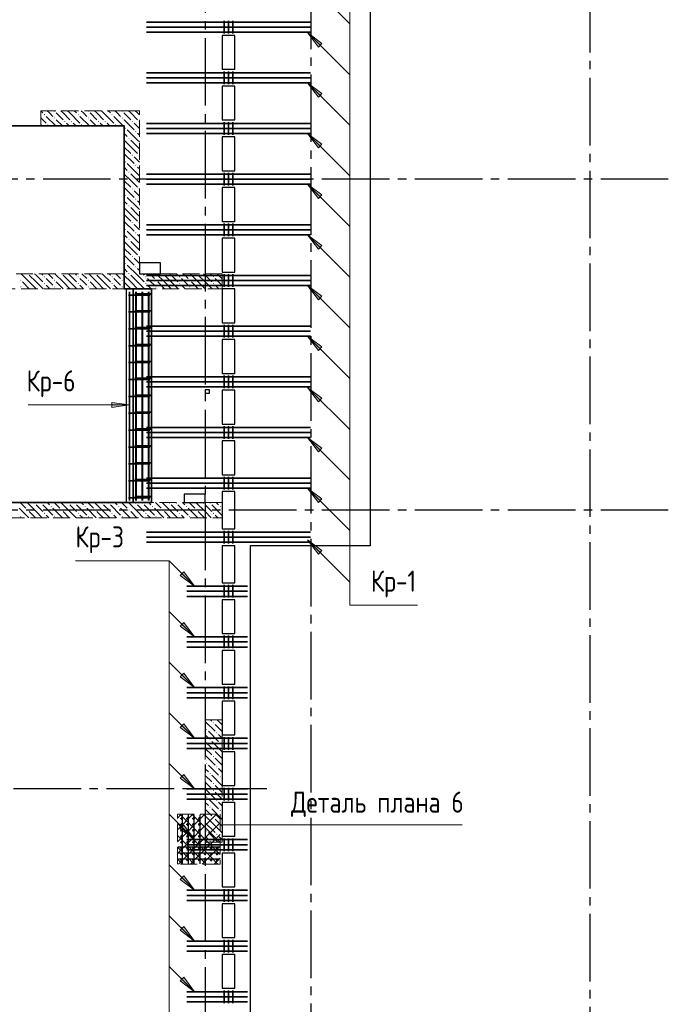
# Model space of a CAD drawing. Header units: millimetres. Extents: x 0 to 43617, y 0 to 59400.
# Tile 29 of 31: x 19628 to 27304, y 36481 to 48138. Entities that reach past the tile are written whole.
import ezdxf

# ---------------------------------------------------------------- set-up
doc = ezdxf.new("R2010")
doc.units = ezdxf.units.MM
doc.linetypes.add('______2', pattern=[270, 200, -70])
doc.linetypes.add('______5', pattern=[1100, 800, -100, 100, -100])
for name, color, linetype, lineweight in [('S1 Стержни арматуры фон', 7, 'Continuous', 25), ('Standard', 7, 'Continuous', 25), ('Вспомогательная арматура', 7, 'Continuous', 25), ('ЖБ Балка Вышележаща', 7, 'Continuous', 25), ('ЖБ Пилон', 180, 'Continuous', 25), ('Оси', 40, '______5', 18), ('Позиционная метка номер позиции', 7, 'Continuous', 13), ('Поперечная арматура', 7, 'Continuous', 25), ('Поперечное армирование AW фон', 7, 'Continuous', 25), ('Примечания', 7, 'Continuous', 25), ('Размерная выноска', 7, 'Continuous', 13)]:
    doc.layers.add(name, color=color, linetype=linetype, lineweight=lineweight)
for name, color, linetype, lineweight, true_color in [('ЖБ Балка Нижележащая', 7, '______2', 25, 0x8c8cff), ('ЖБ Перекрытие верхний уровень', 7, 'Continuous', 25, 0xe0e0ff), ('ЖБ Стена верхний уровень', 7, 'Continuous', 25, 0x006e00)]:
    doc.layers.add(name, color=color, linetype=linetype, lineweight=lineweight, true_color=true_color)
doc.styles.add('GOST 2.304-81', font='txt')

msp = doc.modelspace()

# ---------------------------------------------------------------- hatches: boundary and pattern name
at = {"layer": 'ЖБ Пилон', "linetype": 'Continuous', "lineweight": 18, "transparency": 33554687}
for points in [[(21914, 39813), (21921, 39820), (21927, 39813), (21921, 39807)], [(21834, 39733), (21841, 39740), (21847, 39733), (21841, 39727)], [(21954, 39693), (21961, 39700), (21967, 39693), (21961, 39687)], [(21874, 39613), (21881, 39620), (21887, 39613), (21881, 39607)], [(21994, 39573), (22001, 39580), (22007, 39573), (22001, 39567)], [(21914, 39493), (21921, 39500), (21927, 39493), (21921, 39487)], [(21914, 39413), (21921, 39420), (21927, 39413), (21921, 39407)], [(21834, 39333), (21841, 39340), (21847, 39333), (21841, 39327)], [(21954, 39293), (21961, 39300), (21967, 39293), (21961, 39287)], [(21874, 39213), (21881, 39220), (21887, 39213), (21881, 39207)], [(21994, 39173), (22001, 39180), (22007, 39173), (22001, 39167)], [(21914, 39093), (21921, 39100), (21927, 39093), (21921, 39087)], [(21834, 38933), (21841, 38940), (21847, 38933), (21841, 38927)], [(21914, 39013), (21921, 39020), (21927, 39013), (21921, 39007)], [(21874, 38813), (21881, 38820), (21887, 38813), (21881, 38807)], [(21954, 38893), (21961, 38900), (21967, 38893), (21961, 38887)], [(21994, 38773), (22001, 38780), (22007, 38773), (22001, 38767)], [(21914, 38693), (21921, 38700), (21927, 38693), (21921, 38687)], [(21914, 38613), (21921, 38620), (21927, 38613), (21921, 38607)], [(21834, 38533), (21841, 38540), (21847, 38533), (21841, 38527)], [(21954, 38493), (21961, 38500), (21967, 38493), (21961, 38487)], [(21874, 38413), (21881, 38420), (21887, 38413), (21881, 38407)]]:
    msp.add_hatch(color=7, dxfattribs=at).paths.add_polyline_path(points, flags=16)
at = {"layer": 'ЖБ Стена верхний уровень', "linetype": 'Continuous', "lineweight": 18, "transparency": 33554687}
for points in [[(19914, 47013), (19921, 47020), (19927, 47013), (19921, 47007)], [(20034, 47053), (20041, 47060), (20047, 47053), (20041, 47047)], [(20034, 46973), (20041, 46980), (20047, 46973), (20041, 46967)], [(20314, 47013), (20321, 47020), (20327, 47013), (20321, 47007)], [(20434, 47053), (20441, 47060), (20447, 47053), (20441, 47047)], [(20434, 46973), (20441, 46980), (20447, 46973), (20441, 46967)], [(20714, 47013), (20721, 47020), (20727, 47013), (20721, 47007)], [(20834, 47053), (20841, 47060), (20847, 47053), (20841, 47047)], [(20834, 46973), (20841, 46980), (20847, 46973), (20841, 46967)], [(19954, 46893), (19961, 46900), (19967, 46893), (19961, 46887)], [(20154, 46933), (20161, 46940), (20167, 46933), (20161, 46927)], [(20234, 46933), (20241, 46940), (20247, 46933), (20241, 46927)], [(20354, 46893), (20361, 46900), (20367, 46893), (20361, 46887)], [(20554, 46933), (20561, 46940), (20567, 46933), (20561, 46927)], [(20634, 46933), (20641, 46940), (20647, 46933), (20641, 46927)], [(20754, 46893), (20761, 46900), (20767, 46893), (20761, 46887)], [(20954, 46933), (20961, 46940), (20967, 46933), (20961, 46927)], [(21034, 46933), (21041, 46940), (21044, 46937), (21044, 46930), (21041, 46927)], [(20874, 46853), (20881, 46860), (20887, 46853), (20881, 46847)], [(20994, 46813), (21001, 46820), (21007, 46813), (21001, 46807)], [(20914, 46733), (20921, 46740), (20927, 46733), (20921, 46727)], [(20954, 46533), (20961, 46540), (20967, 46533), (20961, 46527)], [(21034, 46533), (21041, 46540), (21044, 46537), (21044, 46530), (21041, 46527)], [(20874, 46453), (20881, 46460), (20887, 46453), (20881, 46447)], [(20994, 46413), (21001, 46420), (21007, 46413), (21001, 46407)], [(20914, 46333), (20921, 46340), (20927, 46333), (20921, 46327)], [(20874, 46053), (20881, 46060), (20887, 46053), (20881, 46047)], [(20954, 46133), (20961, 46140), (20967, 46133), (20961, 46127)], [(21034, 46133), (21041, 46140), (21044, 46137), (21044, 46130), (21041, 46127)], [(20914, 45933), (20921, 45940), (20927, 45933), (20921, 45927)], [(20994, 46013), (21001, 46020), (21007, 46013), (21001, 46007)], [(20954, 45733), (20961, 45740), (20967, 45733), (20961, 45727)], [(21034, 45733), (21041, 45740), (21044, 45737), (21044, 45730), (21041, 45727)], [(20874, 45653), (20881, 45660), (20887, 45653), (20881, 45647)], [(20994, 45613), (21001, 45620), (21007, 45613), (21001, 45607)], [(20914, 45533), (20921, 45540), (20927, 45533), (20921, 45527)], [(20874, 45253), (20881, 45260), (20887, 45253), (20881, 45247)], [(20954, 45333), (20961, 45340), (20967, 45333), (20961, 45327)], [(21034, 45333), (21041, 45340), (21044, 45337), (21044, 45330), (21041, 45327)], [(19724, 45130), (19721, 45127), (19718, 45130)], [(20124, 45130), (20121, 45127), (20118, 45130)], [(20524, 45130), (20521, 45127), (20518, 45130)], [(20914, 45133), (20921, 45140), (20927, 45133), (20921, 45127)], [(20994, 45213), (21001, 45220), (21007, 45213), (21001, 45207)], [(21324, 45130), (21321, 45127), (21318, 45130)], [(21724, 45130), (21721, 45127), (21718, 45130)], [(19634, 45053), (19641, 45060), (19647, 45053), (19641, 45047)], [(19914, 45093), (19921, 45100), (19927, 45093), (19921, 45087)], [(19914, 45013), (19921, 45020), (19927, 45013), (19921, 45007)], [(20034, 45053), (20041, 45060), (20047, 45053), (20041, 45047)], [(20314, 45093), (20321, 45100), (20327, 45093), (20321, 45087)], [(20314, 45013), (20321, 45020), (20327, 45013), (20321, 45007)], [(20434, 45053), (20441, 45060), (20447, 45053), (20441, 45047)], [(20714, 45093), (20721, 45100), (20727, 45093), (20721, 45087)], [(20714, 45013), (20721, 45020), (20727, 45013), (20721, 45007)], [(20834, 45053), (20841, 45060), (20847, 45053), (20841, 45047)], [(21114, 45093), (21121, 45100), (21127, 45093), (21121, 45087)], [(21114, 45013), (21121, 45020), (21127, 45013), (21121, 45007)], [(21234, 45053), (21241, 45060), (21247, 45053), (21241, 45047)], [(21514, 45093), (21521, 45100), (21527, 45093), (21521, 45087)], [(21514, 45013), (21521, 45020), (21527, 45013), (21521, 45007)], [(21634, 45053), (21641, 45060), (21647, 45053), (21641, 45047)], [(21914, 45093), (21921, 45100), (21927, 45093), (21921, 45087)], [(21914, 45013), (21921, 45020), (21927, 45013), (21921, 45007)], [(19634, 44973), (19641, 44980), (19647, 44973), (19641, 44967)], [(20034, 44973), (20041, 44980), (20047, 44973), (20041, 44967)], [(20434, 44973), (20441, 44980), (20447, 44973), (20441, 44967)], [(20834, 44973), (20841, 44980), (20847, 44973), (20841, 44967)], [(21234, 44973), (21241, 44980), (21247, 44973), (21241, 44967)], [(21634, 44973), (21641, 44980), (21647, 44973), (21641, 44967)], [(19714, 42333), (19721, 42340), (19727, 42333), (19721, 42327)], [(19794, 42413), (19801, 42420), (19807, 42413), (19801, 42407)], [(19874, 42413), (19881, 42420), (19887, 42413), (19881, 42407)], [(19994, 42373), (20001, 42380), (20007, 42373), (20001, 42367)], [(20114, 42333), (20121, 42340), (20127, 42333), (20121, 42327)], [(20194, 42413), (20201, 42420), (20207, 42413), (20201, 42407)], [(20274, 42413), (20281, 42420), (20287, 42413), (20281, 42407)], [(20394, 42373), (20401, 42380), (20407, 42373), (20401, 42367)], [(20514, 42333), (20521, 42340), (20527, 42333), (20521, 42327)], [(20594, 42413), (20601, 42420), (20607, 42413), (20601, 42407)], [(20674, 42413), (20681, 42420), (20687, 42413), (20681, 42407)], [(20794, 42373), (20801, 42380), (20807, 42373), (20801, 42367)], [(20914, 42333), (20921, 42340), (20927, 42333), (20921, 42327)], [(20994, 42413), (21001, 42420), (21007, 42413), (21001, 42407)], [(21074, 42413), (21081, 42420), (21087, 42413), (21081, 42407)], [(21194, 42373), (21201, 42380), (21207, 42373), (21201, 42367)], [(21314, 42333), (21321, 42340), (21327, 42333), (21321, 42327)], [(21394, 42413), (21401, 42420), (21407, 42413), (21401, 42407)], [(21474, 42413), (21481, 42420), (21487, 42413), (21481, 42407)], [(21594, 42373), (21601, 42380), (21607, 42373), (21601, 42367)], [(21714, 42333), (21721, 42340), (21727, 42333), (21721, 42327)], [(21794, 42413), (21801, 42420), (21807, 42413), (21801, 42407)], [(21874, 42413), (21881, 42420), (21887, 42413), (21881, 42407)], [(21994, 42373), (22001, 42380), (22007, 42373), (22001, 42367)], [(19634, 42253), (19641, 42260), (19647, 42253), (19641, 42247)], [(19914, 42293), (19921, 42300), (19927, 42293), (19921, 42287)], [(20034, 42253), (20041, 42260), (20047, 42253), (20041, 42247)], [(20314, 42293), (20321, 42300), (20327, 42293), (20321, 42287)], [(20434, 42253), (20441, 42260), (20447, 42253), (20441, 42247)], [(20714, 42293), (20721, 42300), (20727, 42293), (20721, 42287)], [(20834, 42253), (20841, 42260), (20847, 42253), (20841, 42247)], [(21114, 42293), (21121, 42300), (21127, 42293), (21121, 42287)], [(21234, 42253), (21241, 42260), (21247, 42253), (21241, 42247)], [(21514, 42293), (21521, 42300), (21527, 42293), (21521, 42287)], [(21634, 42253), (21641, 42260), (21647, 42253), (21641, 42247)], [(21914, 42293), (21921, 42300), (21927, 42293), (21921, 42287)]]:
    msp.add_hatch(color=7, dxfattribs=at).paths.add_polyline_path(points, flags=16)
at = {"layer": 'Позиционная метка номер позиции', "linetype": 'Continuous', "lineweight": 13, "transparency": 33554687}
for points in [[(23162, 47814), (23035, 47984), (23205, 47857)], [(23162, 47220), (23035, 47390), (23205, 47263)], [(23162, 46620), (23035, 46790), (23205, 46663)], [(23162, 46020), (23035, 46190), (23205, 46063)], [(23162, 45420), (23035, 45590), (23205, 45463)], [(23162, 44820), (23035, 44990), (23205, 44863)], [(23162, 44220), (23035, 44390), (23205, 44263)], [(23162, 43614), (23035, 43784), (23205, 43657)], [(20717, 43606), (20927, 43576), (20717, 43546)], [(23162, 43020), (23035, 43190), (23205, 43063)], [(23162, 42420), (23035, 42590), (23205, 42463)], [(23162, 41810), (23035, 41980), (23205, 41853)], [(21570, 41600), (21698, 41430), (21528, 41557)], [(21570, 41000), (21698, 40830), (21528, 40957)], [(21570, 40400), (21698, 40230), (21528, 40357)], [(21570, 39800), (21698, 39630), (21528, 39757)], [(21570, 39200), (21698, 39030), (21528, 39157)], [(21570, 38600), (21698, 38430), (21528, 38557)], [(21570, 38000), (21698, 37830), (21528, 37957)], [(21570, 37400), (21698, 37230), (21528, 37357)], [(21570, 36800), (21698, 36630), (21528, 36757)]]:
    msp.add_hatch(color=7, dxfattribs=at).paths.add_polyline_path(points, flags=16)

# ---------------------------------------------------------------- linework, layer by layer
at = {"layer": 'S1 Стержни арматуры фон', "color": 7, "linetype": 'Continuous', "lineweight": 35, "transparency": 33554687}
for p, q in [((21130, 48110), (23068, 48110)), ((21130, 48110), (23068, 48110)), ((21130, 48050), (23068, 48050)), ((21130, 48050), (23068, 48050)), ((21130, 47990), (23068, 47990)), ((21130, 47990), (23068, 47990)), ((21130, 47510), (23068, 47510)), ((21130, 47510), (23068, 47510)), ((21130, 47450), (23068, 47450)), ((21130, 47450), (23068, 47450)), ((21130, 47390), (23068, 47390)), ((21130, 47390), (23068, 47390)), ((21130, 46910), (23068, 46910)), ((21130, 46910), (23068, 46910)), ((21130, 46850), (23068, 46850)), ((21130, 46850), (23068, 46850)), ((21130, 46790), (23068, 46790)), ((21130, 46790), (23068, 46790)), ((21130, 46310), (23068, 46310)), ((21130, 46310), (23068, 46310)), ((21130, 46250), (23068, 46250)), ((21130, 46250), (23068, 46250)), ((21130, 46190), (23068, 46190)), ((21130, 46190), (23068, 46190)), ((21130, 45710), (23068, 45710)), ((21130, 45710), (23068, 45710)), ((21130, 45650), (23068, 45650)), ((21130, 45650), (23068, 45650)), ((21130, 45590), (23068, 45590)), ((21130, 45590), (23068, 45590)), ((21130, 45110), (23068, 45110)), ((21130, 45110), (23068, 45110)), ((21130, 45050), (23068, 45050)), ((21130, 45050), (23068, 45050)), ((20927, 42446), (20927, 44914)), ((20927, 42446), (20927, 44914)), ((20992, 44892), (21183, 44892)), ((21002, 42446), (21002, 44914)), ((21004, 42444), (21004, 44916)), ((21004, 42444), (21004, 44916)), ((21077, 42446), (21077, 44914)), ((21079, 42444), (21079, 44916)), ((21079, 42444), (21079, 44916)), ((21130, 44990), (23068, 44990)), ((21130, 44990), (23068, 44990)), ((21152, 42446), (21152, 44914)), ((21154, 42444), (21154, 44916)), ((21154, 42444), (21154, 44916)), ((20917, 44878), (21168, 44878)), ((20917, 44678), (21168, 44678)), ((20992, 44692), (21183, 44692)), ((20917, 44478), (21168, 44478)), ((20992, 44492), (21183, 44492)), ((21130, 44510), (23068, 44510)), ((21130, 44510), (23068, 44510)), ((21130, 44450), (23068, 44450)), ((21130, 44450), (23068, 44450)), ((21130, 44390), (23068, 44390)), ((21130, 44390), (23068, 44390)), ((20917, 44278), (21168, 44278)), ((20992, 44292), (21183, 44292)), ((20917, 44078), (21168, 44078)), ((20992, 44092), (21183, 44092)), ((20917, 43878), (21168, 43878)), ((20992, 43892), (21183, 43892)), ((21130, 43910), (23068, 43910)), ((21130, 43910), (23068, 43910)), ((21130, 43850), (23068, 43850)), ((21130, 43850), (23068, 43850)), ((21130, 43790), (23068, 43790)), ((21130, 43790), (23068, 43790)), ((20917, 43678), (21168, 43678)), ((20992, 43692), (21183, 43692)), ((20992, 43492), (21183, 43492)), ((20917, 43478), (21168, 43478)), ((20917, 43278), (21168, 43278)), ((20992, 43292), (21183, 43292)), ((21130, 43310), (23068, 43310)), ((21130, 43310), (23068, 43310)), ((21130, 43250), (23068, 43250)), ((21130, 43250), (23068, 43250)), ((21130, 43190), (23068, 43190)), ((21130, 43190), (23068, 43190)), ((20917, 43078), (21168, 43078)), ((20992, 43092), (21183, 43092)), ((20917, 42878), (21168, 42878)), ((20992, 42892), (21183, 42892)), ((20917, 42678), (21168, 42678)), ((20992, 42692), (21183, 42692)), ((21130, 42710), (23068, 42710)), ((21130, 42710), (23068, 42710)), ((21130, 42650), (23068, 42650)), ((21130, 42650), (23068, 42650)), ((21130, 42590), (23068, 42590)), ((21130, 42590), (23068, 42590)), ((20917, 42478), (21168, 42478)), ((20992, 42492), (21183, 42492)), ((21130, 42070), (23068, 42070)), ((21130, 42070), (23068, 42070)), ((21130, 42010), (23068, 42010)), ((21130, 42010), (23068, 42010)), ((21130, 41950), (23068, 41950)), ((21130, 41950), (23068, 41950)), ((22324, 41430), (21604, 41430)), ((22324, 41370), (21604, 41370)), ((22324, 41310), (21604, 41310)), ((22324, 40830), (21604, 40830)), ((22324, 40770), (21604, 40770)), ((22324, 40710), (21604, 40710)), ((22324, 40230), (21604, 40230)), ((22324, 40170), (21604, 40170)), ((22324, 40110), (21604, 40110)), ((22324, 39630), (21604, 39630)), ((22324, 39570), (21604, 39570)), ((22324, 39510), (21604, 39510)), ((22324, 39030), (21604, 39030)), ((22324, 38970), (21604, 38970)), ((22324, 38910), (21604, 38910)), ((22324, 38430), (21604, 38430)), ((22324, 38370), (21604, 38370)), ((22324, 38310), (21604, 38310)), ((22324, 37830), (21604, 37830)), ((22324, 37770), (21604, 37770)), ((22324, 37710), (21604, 37710)), ((22324, 37230), (21604, 37230)), ((22324, 37170), (21604, 37170)), ((22324, 37110), (21604, 37110)), ((22324, 36630), (21604, 36630)), ((22324, 36570), (21604, 36570)), ((22324, 36510), (21604, 36510))]:
    msp.add_line(p, q, dxfattribs=at)
at = {"layer": 'S1 Стержни арматуры фон', "color": 180, "linetype": 'Continuous', "lineweight": 50, "transparency": 33554687}
for centre in [(21011, 44885), (21086, 44885), (21161, 44885), (21011, 44685), (21086, 44685), (21161, 44685), (21011, 44485), (21086, 44485), (21161, 44485), (21011, 44285), (21086, 44285), (21161, 44285), (21011, 44085), (21086, 44085), (21161, 44085), (21011, 43885), (21086, 43885), (21161, 43885), (21011, 43685), (21086, 43685), (21161, 43685), (21011, 43485), (21086, 43485), (21161, 43485), (21011, 43285), (21086, 43285), (21161, 43285), (21011, 43085), (21086, 43085), (21161, 43085), (21011, 42885), (21086, 42885), (21161, 42885), (21011, 42685), (21086, 42685), (21161, 42685), (21011, 42485), (21086, 42485), (21161, 42485)]:
    msp.add_circle(centre, 3, dxfattribs=at)
at = {"layer": 'Standard', "color": 7, "linetype": 'Continuous', "lineweight": 25, "transparency": 33554687}
for p, q in [((23774, 50590), (23774, 41910)), ((22024, 47950), (22024, 47550)), ((22174, 47950), (22024, 47950)), ((22174, 47550), (22174, 47950)), ((22024, 47550), (22174, 47550)), ((22024, 47350), (22024, 46950)), ((22174, 47350), (22024, 47350)), ((22174, 46950), (22174, 47350)), ((20864, 46880), (16424, 46880)), ((20864, 44950), (20864, 46880)), ((22024, 46950), (22174, 46950)), ((22024, 46750), (22024, 46350)), ((22174, 46750), (22024, 46750)), ((22174, 46350), (22174, 46750)), ((22024, 46350), (22174, 46350)), ((22024, 46150), (22024, 45750)), ((22174, 46150), (22024, 46150)), ((22174, 45750), (22174, 46150)), ((22024, 45750), (22174, 45750)), ((22024, 45550), (22024, 45150)), ((22174, 45550), (22024, 45550)), ((22174, 45150), (22174, 45550)), ((21044, 45260), (21044, 45130)), ((21294, 45260), (21044, 45260)), ((21294, 45130), (21294, 45260)), ((21044, 45130), (21294, 45130)), ((22024, 45150), (22174, 45150)), ((20969, 44950), (20864, 44950)), ((20889, 44950), (20889, 42420)), ((20969, 42420), (20969, 44950)), ((20969, 44950), (21189, 44950)), ((21189, 44950), (20969, 44950)), ((21189, 44950), (21189, 42420)), ((21189, 42420), (21189, 44950)), ((22024, 44950), (22024, 44550)), ((22174, 44950), (22024, 44950)), ((22174, 44550), (22174, 44950)), ((22024, 44550), (22174, 44550)), ((22024, 44350), (22024, 43950)), ((22174, 44350), (22024, 44350)), ((22174, 43950), (22174, 44350)), ((22024, 43950), (22174, 43950)), ((21824, 43755), (21824, 43715)), ((21874, 43755), (21824, 43755)), ((21824, 43715), (21874, 43715)), ((21874, 43715), (21874, 43755)), ((22024, 43750), (22024, 43350)), ((22174, 43750), (22024, 43750)), ((22174, 43350), (22174, 43750)), ((22024, 43350), (22174, 43350)), ((22024, 43150), (22024, 42750)), ((22174, 43150), (22024, 43150)), ((22174, 42750), (22174, 43150)), ((22024, 42750), (22174, 42750)), ((22024, 42550), (22024, 42110)), ((22174, 42550), (22024, 42550)), ((22174, 42110), (22174, 42550)), ((21574, 42520), (21574, 42420)), ((21824, 42520), (21574, 42520)), ((21824, 42420), (21824, 42520)), ((16924, 42420), (20969, 42420)), ((21189, 42420), (20969, 42420)), ((20969, 42420), (21189, 42420)), ((21574, 42420), (21824, 42420)), ((22024, 42110), (22174, 42110)), ((22024, 41910), (22024, 41470)), ((22174, 41910), (22024, 41910)), ((22174, 41470), (22174, 41910)), ((22354, 41910), (22354, 32653)), ((23774, 41910), (22354, 41910)), ((22024, 41470), (22174, 41470)), ((22024, 41270), (22024, 40870)), ((22174, 41270), (22024, 41270)), ((22174, 40870), (22174, 41270)), ((22024, 40870), (22174, 40870)), ((22024, 40670), (22024, 40270)), ((22174, 40670), (22024, 40670)), ((22174, 40270), (22174, 40670)), ((22024, 40270), (22174, 40270)), ((22024, 40070), (22024, 39670)), ((22174, 40070), (22024, 40070)), ((22174, 39670), (22174, 40070)), ((22024, 39670), (22174, 39670)), ((22024, 39470), (22024, 39070)), ((22174, 39470), (22024, 39470)), ((22174, 39070), (22174, 39470)), ((22024, 39070), (22174, 39070)), ((22024, 38870), (22024, 38470)), ((22174, 38870), (22024, 38870)), ((22174, 38470), (22174, 38870)), ((22024, 38470), (22174, 38470)), ((22024, 38270), (22024, 37870)), ((22174, 38270), (22024, 38270)), ((22174, 37870), (22174, 38270)), ((22024, 37870), (22174, 37870)), ((22024, 37670), (22024, 37270)), ((22174, 37670), (22024, 37670)), ((22174, 37270), (22174, 37670)), ((22024, 37270), (22174, 37270)), ((22024, 37070), (22024, 36670)), ((22174, 37070), (22024, 37070)), ((22174, 36670), (22174, 37070)), ((22024, 36670), (22174, 36670))]:
    msp.add_line(p, q, dxfattribs=at)
at = {"layer": 'Вспомогательная арматура', "color": 7, "linetype": 'Continuous', "lineweight": 25, "transparency": 33554687}
for p, q in [((21554, 38145), (21554, 38725)), ((21624, 38145), (21624, 38725)), ((21694, 38145), (21694, 38725)), ((21764, 38145), (21764, 38725)), ((21994, 38340), (21499, 38340)), ((21994, 38270), (21499, 38270)), ((21994, 38200), (21499, 38200))]:
    msp.add_line(p, q, dxfattribs=at)
at = {"layer": 'ЖБ Балка Вышележаща', "color": 7, "linetype": 'Continuous', "lineweight": 18, "transparency": 33554687}
for p, q in [((20969, 44950), (20889, 44950)), ((20889, 44950), (20889, 42420)), ((20889, 42420), (20969, 42420))]:
    msp.add_line(p, q, dxfattribs=at)
at = {"layer": 'ЖБ Балка Нижележащая', "color": 251, "linetype": '______2', "lineweight": 18, "true_color": 0x656565, "transparency": 33554687}
for p, q in [((21189, 44950), (20969, 44950)), ((21189, 42420), (21189, 44950)), ((20969, 42420), (21189, 42420))]:
    msp.add_line(p, q, dxfattribs=at)
at = {"layer": 'ЖБ Перекрытие верхний уровень', "color": 7, "linetype": 'Continuous', "lineweight": 18, "transparency": 33554687}
for p, q in [((23774, 41910), (23774, 50590)), ((22024, 47550), (22024, 47950)), ((22024, 47950), (22174, 47950)), ((22174, 47950), (22174, 47550)), ((22174, 47550), (22024, 47550)), ((22024, 46950), (22024, 47350)), ((22024, 47350), (22174, 47350)), ((22174, 47350), (22174, 46950)), ((20864, 46880), (16424, 46880)), ((20864, 45130), (20864, 46880)), ((22174, 46950), (22024, 46950)), ((22024, 46350), (22024, 46750)), ((22024, 46750), (22174, 46750)), ((22174, 46750), (22174, 46350)), ((22174, 46350), (22024, 46350)), ((22024, 45750), (22024, 46150)), ((22024, 46150), (22174, 46150)), ((22174, 46150), (22174, 45750)), ((22174, 45750), (22024, 45750)), ((22024, 45150), (22024, 45550)), ((22024, 45550), (22174, 45550)), ((22174, 45550), (22174, 45150)), ((21294, 45260), (21044, 45260)), ((21044, 45260), (21044, 45130)), ((21294, 45130), (21294, 45260)), ((20864, 44950), (20864, 45130)), ((21044, 45130), (21294, 45130)), ((22174, 45150), (22024, 45150)), ((20969, 44950), (20864, 44950)), ((20969, 42420), (20969, 44950)), ((22024, 44550), (22024, 44950)), ((22024, 44950), (22174, 44950)), ((22174, 44950), (22174, 44550)), ((22174, 44550), (22024, 44550)), ((22024, 43950), (22024, 44350)), ((22024, 44350), (22174, 44350)), ((22174, 44350), (22174, 43950)), ((22174, 43950), (22024, 43950)), ((21874, 43755), (21824, 43755)), ((21824, 43755), (21824, 43715)), ((21824, 43715), (21874, 43715)), ((21874, 43715), (21874, 43755)), ((22024, 43350), (22024, 43750)), ((22024, 43750), (22174, 43750)), ((22174, 43750), (22174, 43350)), ((22174, 43350), (22024, 43350)), ((22024, 42750), (22024, 43150)), ((22024, 43150), (22174, 43150)), ((22174, 43150), (22174, 42750)), ((22174, 42750), (22024, 42750)), ((22024, 42210), (22024, 42550)), ((22024, 42550), (22174, 42550)), ((22174, 42550), (22174, 42110)), ((21824, 42520), (21574, 42520)), ((21574, 42520), (21574, 42420)), ((21824, 42420), (21824, 42520)), ((16924, 42420), (20969, 42420)), ((21574, 42420), (21824, 42420)), ((22024, 42110), (22024, 42210)), ((22174, 42110), (22024, 42110)), ((22024, 41910), (22174, 41910)), ((22024, 41470), (22024, 41910)), ((22174, 41910), (22174, 41470)), ((22354, 32653), (22354, 41910)), ((22354, 41910), (23774, 41910)), ((22174, 41470), (22024, 41470)), ((22024, 40870), (22024, 41270)), ((22024, 41270), (22174, 41270)), ((22174, 41270), (22174, 40870)), ((22174, 40870), (22024, 40870)), ((22024, 40270), (22024, 40670)), ((22024, 40670), (22174, 40670)), ((22174, 40670), (22174, 40270)), ((22174, 40270), (22024, 40270)), ((22024, 39670), (22024, 40070)), ((22024, 40070), (22174, 40070)), ((22174, 40070), (22174, 39670)), ((22174, 39670), (22024, 39670)), ((22024, 39470), (22174, 39470)), ((22024, 39070), (22024, 39470)), ((22174, 39470), (22174, 39070)), ((22174, 39070), (22024, 39070)), ((22024, 38470), (22024, 38870)), ((22024, 38870), (22174, 38870)), ((22174, 38870), (22174, 38470)), ((22174, 38470), (22024, 38470)), ((22024, 37870), (22024, 38270)), ((22024, 38270), (22174, 38270)), ((22174, 38270), (22174, 37870)), ((22174, 37870), (22024, 37870)), ((22024, 37270), (22024, 37670)), ((22024, 37670), (22174, 37670)), ((22174, 37670), (22174, 37270)), ((22174, 37270), (22024, 37270)), ((22024, 36670), (22024, 37070)), ((22024, 37070), (22174, 37070)), ((22174, 37070), (22174, 36670)), ((22174, 36670), (22024, 36670))]:
    msp.add_line(p, q, dxfattribs=at)
at = {"layer": 'ЖБ Пилон', "color": 253, "linetype": '______2', "lineweight": 13, "true_color": 0xa0a0a0, "transparency": 33554687}
for p, q in [((21824, 39850), (21824, 38400)), ((22024, 39850), (21824, 39850)), ((22024, 38400), (22024, 39850)), ((21824, 38400), (22024, 38400))]:
    msp.add_line(p, q, dxfattribs=at)
at = {"layer": 'ЖБ Пилон', "color": 9, "linetype": 'Continuous', "lineweight": 18, "true_color": 0xc7c7c7, "transparency": 33554687}
for p, q in [((21824, 39830), (21941, 39713)), ((21884, 39850), (21901, 39833)), ((21941, 39793), (22024, 39710)), ((21981, 39833), (21964, 39850)), ((22021, 39793), (21981, 39833)), ((21861, 39633), (21824, 39670)), ((21861, 39713), (21981, 39593)), ((21981, 39673), (22024, 39630)), ((21824, 39590), (21901, 39513)), ((21901, 39593), (22021, 39473)), ((22024, 39550), (22021, 39553)), ((21824, 39510), (21901, 39433)), ((21824, 39430), (21941, 39313)), ((21981, 39433), (21941, 39473)), ((22021, 39393), (21981, 39433)), ((21861, 39313), (21981, 39193)), ((21941, 39393), (22024, 39310)), ((21861, 39233), (21824, 39270)), ((21824, 39190), (21901, 39113)), ((21901, 39193), (22021, 39073)), ((21981, 39273), (22024, 39230)), ((21824, 39110), (21901, 39033)), ((21981, 39033), (21941, 39073)), ((22024, 39150), (22021, 39153)), ((21824, 39030), (21941, 38913)), ((21941, 38993), (22024, 38910)), ((22021, 38993), (21981, 39033)), ((21861, 38833), (21824, 38870)), ((21861, 38913), (21981, 38793)), ((21981, 38873), (22024, 38830)), ((21824, 38790), (21901, 38713)), ((21824, 38710), (21901, 38633)), ((21901, 38793), (22021, 38673)), ((22024, 38750), (22021, 38753)), ((21824, 38630), (21941, 38513)), ((21981, 38633), (21941, 38673)), ((21941, 38593), (22024, 38510)), ((22021, 38593), (21981, 38633)), ((21861, 38433), (21824, 38470)), ((21861, 38513), (21974, 38400)), ((21981, 38473), (22024, 38430))]:
    msp.add_line(p, q, dxfattribs=at)
at = {"layer": 'ЖБ Стена верхний уровень', "color": 251, "linetype": '______2', "lineweight": 13, "true_color": 0x656565, "transparency": 33554687}
for p, q in [((19879, 46880), (19879, 47060)), ((20864, 47060), (19879, 47060)), ((21044, 47060), (20864, 47060)), ((21044, 45130), (21044, 47060)), ((19879, 46880), (20864, 46880)), ((20864, 46880), (20864, 45130)), ((20864, 45130), (18204, 45130)), ((22024, 45130), (21044, 45130)), ((22024, 44950), (22024, 45130)), ((18024, 44950), (20864, 44950)), ((20864, 44950), (21044, 44950)), ((21044, 44950), (22024, 44950)), ((22024, 42420), (16924, 42420)), ((22024, 42240), (22024, 42420)), ((16244, 42240), (22024, 42240))]:
    msp.add_line(p, q, dxfattribs=at)
at = {"layer": 'ЖБ Стена верхний уровень', "color": 9, "linetype": 'Continuous', "lineweight": 18, "true_color": 0xc7c7c7, "transparency": 33554687}
for p, q in [((19879, 47055), (19901, 47033)), ((19941, 46993), (20054, 46880)), ((19981, 47033), (19954, 47060)), ((20021, 46993), (19981, 47033)), ((20061, 47033), (20141, 46953)), ((20141, 47033), (20114, 47060)), ((20141, 47033), (20221, 46953)), ((20194, 47060), (20221, 47033)), ((20221, 47033), (20341, 46913)), ((20274, 47060), (20301, 47033)), ((20341, 46993), (20454, 46880)), ((20381, 47033), (20354, 47060)), ((20421, 46993), (20381, 47033)), ((20461, 47033), (20541, 46953)), ((20541, 47033), (20514, 47060)), ((20541, 47033), (20621, 46953)), ((20594, 47060), (20621, 47033)), ((20621, 47033), (20741, 46913)), ((20674, 47060), (20701, 47033)), ((20741, 46993), (20854, 46880)), ((20781, 47033), (20754, 47060)), ((20821, 46993), (20781, 47033)), ((20861, 47033), (20864, 47030)), ((20864, 47030), (20941, 46953)), ((20941, 47033), (20914, 47060)), ((20941, 47033), (21021, 46953)), ((20994, 47060), (21021, 47033)), ((21021, 47033), (21044, 47010)), ((19879, 46975), (19941, 46913)), ((19879, 46895), (19894, 46880)), ((20061, 46953), (20134, 46880)), ((20214, 46880), (20181, 46913)), ((20261, 46913), (20294, 46880)), ((20461, 46953), (20534, 46880)), ((20614, 46880), (20581, 46913)), ((20661, 46913), (20694, 46880)), ((20861, 46953), (20864, 46950)), ((20864, 46950), (20981, 46833)), ((21021, 46873), (20981, 46913)), ((21044, 46850), (21021, 46873)), ((20864, 46790), (20901, 46753)), ((21021, 46713), (20901, 46833)), ((21021, 46793), (21044, 46770)), ((20941, 46633), (20864, 46710)), ((20864, 46630), (20941, 46553)), ((20941, 46713), (21021, 46633)), ((20941, 46633), (21021, 46553)), ((21021, 46713), (21044, 46690)), ((21021, 46633), (21044, 46610)), ((20864, 46550), (20981, 46433)), ((21021, 46473), (20981, 46513)), ((21021, 46313), (20901, 46433)), ((21044, 46450), (21021, 46473)), ((20864, 46390), (20901, 46353)), ((20941, 46233), (20864, 46310)), ((20941, 46313), (21021, 46233)), ((21021, 46393), (21044, 46370)), ((21021, 46313), (21044, 46290)), ((20864, 46230), (20941, 46153)), ((20941, 46233), (21021, 46153)), ((21021, 46233), (21044, 46210)), ((20864, 46150), (20981, 46033)), ((21021, 46073), (20981, 46113)), ((21044, 46050), (21021, 46073)), ((20864, 45990), (20901, 45953)), ((21021, 45913), (20901, 46033)), ((21021, 45993), (21044, 45970)), ((20941, 45833), (20864, 45910)), ((20864, 45830), (20941, 45753)), ((20941, 45913), (21021, 45833)), ((20941, 45833), (21021, 45753)), ((21021, 45913), (21044, 45890)), ((21021, 45833), (21044, 45810)), ((20864, 45750), (20981, 45633)), ((21021, 45673), (20981, 45713)), ((20864, 45590), (20901, 45553)), ((21021, 45513), (20901, 45633)), ((21044, 45650), (21021, 45673)), ((21021, 45593), (21044, 45570)), ((20941, 45433), (20864, 45510)), ((20941, 45513), (21021, 45433)), ((21021, 45513), (21044, 45490)), ((20864, 45430), (20941, 45353)), ((20864, 45350), (20981, 45233)), ((20941, 45433), (21021, 45353)), ((21021, 45433), (21044, 45410)), ((21021, 45113), (20901, 45233)), ((21021, 45273), (20981, 45313)), ((21044, 45250), (21021, 45273)), ((19741, 45033), (19644, 45130)), ((19741, 45113), (19821, 45033)), ((19821, 45113), (19804, 45130)), ((19821, 45113), (19901, 45033)), ((19884, 45130), (19901, 45113)), ((19964, 45130), (20021, 45073)), ((20141, 45033), (20044, 45130)), ((20141, 45113), (20221, 45033)), ((20221, 45113), (20204, 45130)), ((20221, 45113), (20301, 45033)), ((20284, 45130), (20301, 45113)), ((20364, 45130), (20421, 45073)), ((20541, 45033), (20444, 45130)), ((20541, 45113), (20621, 45033)), ((20621, 45113), (20604, 45130)), ((20621, 45113), (20701, 45033)), ((20684, 45130), (20701, 45113)), ((20764, 45130), (20821, 45073)), ((20864, 45110), (20844, 45130)), ((20864, 45190), (20901, 45153)), ((20941, 45113), (21021, 45033)), ((21021, 45193), (21044, 45170)), ((21021, 45113), (21044, 45090)), ((21084, 45130), (21101, 45113)), ((21164, 45130), (21221, 45073)), ((21341, 45033), (21244, 45130)), ((21341, 45113), (21421, 45033)), ((21421, 45113), (21404, 45130)), ((21421, 45113), (21501, 45033)), ((21484, 45130), (21501, 45113)), ((21564, 45130), (21621, 45073)), ((21741, 45033), (21644, 45130)), ((21741, 45113), (21821, 45033)), ((21821, 45113), (21804, 45130)), ((21821, 45113), (21901, 45033)), ((21884, 45130), (21901, 45113)), ((21964, 45130), (22021, 45073)), ((19661, 45033), (19741, 44953)), ((19741, 45033), (19821, 44953)), ((19821, 45033), (19904, 44950)), ((19981, 45033), (19941, 45073)), ((20021, 44993), (19981, 45033)), ((20061, 45033), (20141, 44953)), ((20141, 45033), (20221, 44953)), ((20221, 45033), (20304, 44950)), ((20381, 45033), (20341, 45073)), ((20421, 44993), (20381, 45033)), ((20461, 45033), (20541, 44953)), ((20541, 45033), (20621, 44953)), ((20621, 45033), (20704, 44950)), ((20781, 45033), (20741, 45073)), ((20821, 44993), (20781, 45033)), ((20861, 45033), (20864, 45030)), ((20941, 45033), (20864, 45110)), ((20864, 45030), (20941, 44953)), ((20941, 45033), (21021, 44953)), ((21021, 45033), (21044, 45010)), ((21044, 45090), (21101, 45033)), ((21044, 45010), (21104, 44950)), ((21181, 45033), (21141, 45073)), ((21221, 44993), (21181, 45033)), ((21261, 45033), (21341, 44953)), ((21341, 45033), (21421, 44953)), ((21421, 45033), (21504, 44950)), ((21581, 45033), (21541, 45073)), ((21621, 44993), (21581, 45033)), ((21661, 45033), (21741, 44953)), ((21741, 45033), (21821, 44953)), ((21821, 45033), (21904, 44950)), ((21981, 45033), (21941, 45073)), ((22021, 44993), (21981, 45033)), ((19661, 44953), (19664, 44950)), ((19941, 44993), (19984, 44950)), ((20061, 44953), (20064, 44950)), ((20341, 44993), (20384, 44950)), ((20461, 44953), (20464, 44950)), ((20741, 44993), (20784, 44950)), ((20861, 44953), (20864, 44950)), ((20864, 44950), (20864, 44950)), ((21141, 44993), (21184, 44950)), ((21261, 44953), (21264, 44950)), ((21541, 44993), (21584, 44950)), ((21661, 44953), (21664, 44950)), ((21941, 44993), (21984, 44950)), ((19734, 42240), (19621, 42353)), ((19634, 42420), (19701, 42353)), ((19821, 42313), (19714, 42420)), ((19821, 42393), (19901, 42313)), ((19901, 42393), (20021, 42273)), ((19954, 42420), (19981, 42393)), ((20134, 42240), (20021, 42353)), ((20034, 42420), (20101, 42353)), ((20221, 42313), (20114, 42420)), ((20221, 42393), (20301, 42313)), ((20301, 42393), (20421, 42273)), ((20354, 42420), (20381, 42393)), ((20534, 42240), (20421, 42353)), ((20434, 42420), (20501, 42353)), ((20621, 42313), (20514, 42420)), ((20621, 42393), (20701, 42313)), ((20701, 42393), (20821, 42273)), ((20754, 42420), (20781, 42393)), ((20934, 42240), (20821, 42353)), ((20834, 42420), (20901, 42353)), ((21021, 42313), (20914, 42420)), ((21021, 42393), (21101, 42313)), ((21101, 42393), (21221, 42273)), ((21154, 42420), (21181, 42393)), ((21334, 42240), (21221, 42353)), ((21234, 42420), (21301, 42353)), ((21421, 42313), (21314, 42420)), ((21421, 42393), (21501, 42313)), ((21501, 42393), (21621, 42273)), ((21554, 42420), (21581, 42393)), ((21734, 42240), (21621, 42353)), ((21634, 42420), (21701, 42353)), ((21821, 42313), (21714, 42420)), ((21821, 42393), (21901, 42313)), ((21901, 42393), (22021, 42273)), ((21954, 42420), (21981, 42393)), ((22024, 42350), (22021, 42353)), ((19741, 42313), (19814, 42240)), ((19821, 42313), (19894, 42240)), ((19974, 42240), (19941, 42273)), ((20141, 42313), (20214, 42240)), ((20221, 42313), (20294, 42240)), ((20374, 42240), (20341, 42273)), ((20541, 42313), (20614, 42240)), ((20621, 42313), (20694, 42240)), ((20774, 42240), (20741, 42273)), ((20941, 42313), (21014, 42240)), ((21021, 42313), (21094, 42240)), ((21174, 42240), (21141, 42273)), ((21341, 42313), (21414, 42240)), ((21421, 42313), (21494, 42240)), ((21574, 42240), (21541, 42273)), ((21741, 42313), (21814, 42240)), ((21821, 42313), (21894, 42240)), ((21974, 42240), (21941, 42273))]:
    msp.add_line(p, q, dxfattribs=at)
at = {"layer": 'Оси', "color": 8, "linetype": '______5', "lineweight": -3, "transparency": 33554687}
for p, q in [((21824, 57820), (21824, 7100)), ((23074, 50790), (23074, 7100)), ((26374, 50750), (26374, 7100)), ((27304, 46250), (4600, 46250)), ((27304, 42330), (4600, 42330)), ((22554, 39030), (4600, 39030))]:
    msp.add_line(p, q, dxfattribs=at)
at = {"layer": 'Позиционная метка номер позиции', "color": 7, "linetype": 'Continuous', "lineweight": 13, "transparency": 33554687}
for p, q in [((23035, 48590), (23535, 48090)), ((23035, 47984), (23535, 47484)), ((23035, 47984), (23035, 47984)), ((23035, 47984), (23035, 47984)), ((23035, 47984), (23035, 47984)), ((23035, 47984), (23205, 47857)), ((23162, 47814), (23035, 47984)), ((23205, 47857), (23162, 47814)), ((23183, 47836), (23194, 47825)), ((23035, 47390), (23535, 46890)), ((23035, 47390), (23035, 47390)), ((23035, 47390), (23035, 47390)), ((23035, 47390), (23035, 47390)), ((23035, 47390), (23205, 47263)), ((23162, 47220), (23035, 47390)), ((23205, 47263), (23162, 47220)), ((23183, 47242), (23194, 47231)), ((23035, 46790), (23535, 46290)), ((23035, 46790), (23035, 46790)), ((23035, 46790), (23035, 46790)), ((23035, 46790), (23035, 46790)), ((23035, 46790), (23205, 46663)), ((23162, 46620), (23035, 46790)), ((23205, 46663), (23162, 46620)), ((23183, 46642), (23194, 46631)), ((23035, 46190), (23535, 45690)), ((23035, 46190), (23035, 46190)), ((23035, 46190), (23035, 46190)), ((23035, 46190), (23035, 46190)), ((23035, 46190), (23205, 46063)), ((23162, 46020), (23035, 46190)), ((23205, 46063), (23162, 46020)), ((23183, 46042), (23194, 46031)), ((23035, 45590), (23535, 45090)), ((23035, 45590), (23035, 45590)), ((23035, 45590), (23035, 45590)), ((23035, 45590), (23035, 45590)), ((23035, 45590), (23205, 45463)), ((23162, 45420), (23035, 45590)), ((23205, 45463), (23162, 45420)), ((23183, 45442), (23194, 45431)), ((23035, 44990), (23535, 44490)), ((23035, 44990), (23035, 44990)), ((23035, 44990), (23035, 44990)), ((23035, 44990), (23035, 44990)), ((23035, 44990), (23205, 44863)), ((23162, 44820), (23035, 44990)), ((23205, 44863), (23162, 44820)), ((23183, 44842), (23194, 44831)), ((23035, 44390), (23535, 43890)), ((23035, 44390), (23035, 44390)), ((23035, 44390), (23035, 44390)), ((23035, 44390), (23035, 44390)), ((23035, 44390), (23205, 44263)), ((23162, 44220), (23035, 44390)), ((23205, 44263), (23162, 44220)), ((23183, 44242), (23194, 44231)), ((23035, 43784), (23535, 43284)), ((23035, 43784), (23035, 43784)), ((23035, 43784), (23035, 43784)), ((23035, 43784), (23035, 43784)), ((23035, 43784), (23205, 43657)), ((23162, 43614), (23035, 43784)), ((20717, 43546), (20717, 43606)), ((20717, 43606), (20927, 43576)), ((23205, 43657), (23162, 43614)), ((23183, 43636), (23194, 43625)), ((20927, 43576), (19727, 43576)), ((20717, 43576), (20702, 43576)), ((20927, 43576), (20717, 43546)), ((20927, 43576), (20927, 43576)), ((20927, 43576), (20927, 43576)), ((20927, 43576), (20927, 43576)), ((23035, 43190), (23535, 42690)), ((23035, 43190), (23035, 43190)), ((23035, 43190), (23035, 43190)), ((23035, 43190), (23035, 43190)), ((23035, 43190), (23205, 43063)), ((23162, 43020), (23035, 43190)), ((23205, 43063), (23162, 43020)), ((23183, 43042), (23194, 43031)), ((23035, 42590), (23535, 42090)), ((23035, 42590), (23035, 42590)), ((23035, 42590), (23035, 42590)), ((23035, 42590), (23035, 42590)), ((23035, 42590), (23205, 42463)), ((23162, 42420), (23035, 42590)), ((23205, 42463), (23162, 42420)), ((23183, 42442), (23194, 42431)), ((23035, 41980), (23535, 41480)), ((23035, 41980), (23035, 41980)), ((23035, 41980), (23035, 41980)), ((23035, 41980), (23035, 41980)), ((23035, 41980), (23205, 41853)), ((23162, 41810), (23035, 41980)), ((23205, 41853), (23162, 41810)), ((23183, 41832), (23194, 41821)), ((21698, 41430), (21398, 41730)), ((21528, 41557), (21570, 41600)), ((21698, 41430), (21528, 41557)), ((21549, 41579), (21539, 41589)), ((21570, 41600), (21698, 41430)), ((21698, 41430), (21698, 41430)), ((21698, 41430), (21698, 41430)), ((21698, 41430), (21698, 41430)), ((21698, 40830), (21398, 41130)), ((21528, 40957), (21570, 41000)), ((21698, 40830), (21528, 40957)), ((21549, 40979), (21539, 40989)), ((21570, 41000), (21698, 40830)), ((21698, 40830), (21698, 40830)), ((21698, 40830), (21698, 40830)), ((21698, 40830), (21698, 40830)), ((21698, 40230), (21398, 40530)), ((21528, 40357), (21570, 40400)), ((21698, 40230), (21528, 40357)), ((21549, 40379), (21539, 40389)), ((21570, 40400), (21698, 40230)), ((21698, 40230), (21698, 40230)), ((21698, 40230), (21698, 40230)), ((21698, 40230), (21698, 40230)), ((21698, 39630), (21398, 39930)), ((21528, 39757), (21570, 39800)), ((21698, 39630), (21528, 39757)), ((21549, 39779), (21539, 39789)), ((21570, 39800), (21698, 39630)), ((21698, 39630), (21698, 39630)), ((21698, 39630), (21698, 39630)), ((21698, 39630), (21698, 39630)), ((21698, 39030), (21398, 39330)), ((21528, 39157), (21570, 39200)), ((21549, 39179), (21539, 39189)), ((21570, 39200), (21698, 39030)), ((21698, 39030), (21528, 39157)), ((21698, 39030), (21698, 39030)), ((21698, 39030), (21698, 39030)), ((21698, 39030), (21698, 39030)), ((21698, 38430), (21398, 38730)), ((21528, 38557), (21570, 38600)), ((21549, 38579), (21539, 38589)), ((21570, 38600), (21698, 38430)), ((21698, 38430), (21528, 38557)), ((21698, 38430), (21698, 38430)), ((21698, 38430), (21698, 38430)), ((21698, 38430), (21698, 38430)), ((21698, 37830), (21398, 38130)), ((21528, 37957), (21570, 38000)), ((21698, 37830), (21528, 37957)), ((21549, 37979), (21539, 37989)), ((21570, 38000), (21698, 37830)), ((21698, 37830), (21698, 37830)), ((21698, 37830), (21698, 37830)), ((21698, 37830), (21698, 37830)), ((21698, 37230), (21398, 37530)), ((21528, 37357), (21570, 37400)), ((21698, 37230), (21528, 37357)), ((21549, 37379), (21539, 37389)), ((21570, 37400), (21698, 37230)), ((21698, 37230), (21698, 37230)), ((21698, 37230), (21698, 37230)), ((21698, 37230), (21698, 37230)), ((21698, 36630), (21398, 36930)), ((21528, 36757), (21570, 36800)), ((21698, 36630), (21528, 36757)), ((21549, 36779), (21539, 36789)), ((21570, 36800), (21698, 36630)), ((21698, 36630), (21698, 36630)), ((21698, 36630), (21698, 36630)), ((21698, 36630), (21698, 36630))]:
    msp.add_line(p, q, dxfattribs=at)
for points in [[(23035, 50430), (23535, 49930), (23535, 41206), (24335, 41206)], [(21698, 33030), (21398, 33330), (21398, 41730), (20288, 41730)], [(22440, 31630), (21940, 31630), (21398, 32172), (21398, 41730), (20288, 41730)]]:
    msp.add_lwpolyline(points, dxfattribs=at)
at = {"layer": 'Поперечная арматура', "color": 7, "linetype": 'Continuous', "lineweight": 50, "transparency": 33554687}
for centre in [(21544, 38680), (21544, 38610), (21614, 38680), (21614, 38610), (21684, 38680), (21684, 38610), (21754, 38680), (21754, 38610), (21544, 38540), (21544, 38470), (21614, 38540), (21614, 38470), (21684, 38540), (21684, 38470), (21754, 38540), (21754, 38470), (21544, 38400), (21614, 38400), (21684, 38400), (21754, 38400), (21544, 38330), (21544, 38260), (21614, 38330), (21614, 38260), (21684, 38330), (21684, 38260), (21754, 38330), (21754, 38260), (21824, 38330), (21824, 38260), (21894, 38330), (21894, 38260), (21964, 38330), (21964, 38260), (21544, 38190), (21614, 38190), (21684, 38190), (21754, 38190), (21824, 38190), (21894, 38190), (21964, 38190)]:
    msp.add_circle(centre, 5, dxfattribs=at)
at = {"layer": 'Поперечное армирование AW фон', "color": 7, "linetype": 'Continuous', "lineweight": 35, "transparency": 33554687}
for p, q in [((22049, 48125), (22049, 47975)), ((22099, 48125), (22099, 47975)), ((22149, 48125), (22149, 47975)), ((22049, 47525), (22049, 47375)), ((22099, 47525), (22099, 47375)), ((22149, 47525), (22149, 47375)), ((22049, 46925), (22049, 46775)), ((22099, 46925), (22099, 46775)), ((22149, 46925), (22149, 46775)), ((22049, 46325), (22049, 46175)), ((22099, 46325), (22099, 46175)), ((22149, 46325), (22149, 46175)), ((22049, 45725), (22049, 45575)), ((22099, 45725), (22099, 45575)), ((22149, 45725), (22149, 45575)), ((22049, 45125), (22049, 44975)), ((22099, 45125), (22099, 44975)), ((22149, 45125), (22149, 44975)), ((22049, 44525), (22049, 44375)), ((22099, 44525), (22099, 44375)), ((22149, 44525), (22149, 44375)), ((22049, 43925), (22049, 43775)), ((22099, 43925), (22099, 43775)), ((22149, 43925), (22149, 43775)), ((22049, 43325), (22049, 43175)), ((22099, 43325), (22099, 43175)), ((22149, 43325), (22149, 43175)), ((22049, 42725), (22049, 42575)), ((22099, 42725), (22099, 42575)), ((22149, 42725), (22149, 42575)), ((22049, 42085), (22049, 41935)), ((22099, 42085), (22099, 41935)), ((22149, 42085), (22149, 41935)), ((22049, 41445), (22049, 41295)), ((22099, 41445), (22099, 41295)), ((22149, 41445), (22149, 41295)), ((22049, 40845), (22049, 40695)), ((22099, 40845), (22099, 40695)), ((22149, 40845), (22149, 40695)), ((22049, 40245), (22049, 40095)), ((22099, 40245), (22099, 40095)), ((22149, 40245), (22149, 40095)), ((22049, 39645), (22049, 39495)), ((22099, 39645), (22099, 39495)), ((22149, 39645), (22149, 39495)), ((22049, 39045), (22049, 38895)), ((22099, 39045), (22099, 38895)), ((22149, 39045), (22149, 38895)), ((22049, 38445), (22049, 38295)), ((22099, 38445), (22099, 38295)), ((22149, 38445), (22149, 38295)), ((22049, 37845), (22049, 37695)), ((22099, 37845), (22099, 37695)), ((22149, 37845), (22149, 37695)), ((22049, 37245), (22049, 37095)), ((22099, 37245), (22099, 37095)), ((22149, 37245), (22149, 37095)), ((22049, 36645), (22049, 36495)), ((22099, 36645), (22099, 36495)), ((22149, 36645), (22149, 36495))]:
    msp.add_line(p, q, dxfattribs=at)
at = {"layer": 'Примечания', "color": 252, "linetype": 'Continuous', "lineweight": 13, "true_color": 0x8f8f8f, "transparency": 33554687}
for p, q in [((21494, 38686), (21538, 38730)), ((21494, 38546), (21678, 38730)), ((21494, 38406), (21818, 38730)), ((21494, 38266), (21958, 38730)), ((21524, 38730), (21999, 38255)), ((21664, 38730), (21999, 38395)), ((21804, 38730), (21999, 38535)), ((21944, 38730), (21999, 38675)), ((21494, 38620), (21881, 38233)), ((21601, 38233), (21999, 38631)), ((21494, 38480), (21741, 38233)), ((21741, 38233), (21999, 38491)), ((21494, 38340), (21601, 38233)), ((21881, 38233), (21999, 38351)), ((21494, 38200), (21554, 38140)), ((21508, 38140), (21601, 38233)), ((21601, 38233), (21694, 38140)), ((21648, 38140), (21741, 38233)), ((21741, 38233), (21834, 38140)), ((21788, 38140), (21881, 38233)), ((21881, 38233), (21974, 38140)), ((21928, 38140), (21999, 38211))]:
    msp.add_line(p, q, dxfattribs=at)
at = {"layer": 'Примечания', "color": 7, "linetype": '______2', "lineweight": 13, "transparency": 33554687}
for p, q in [((21494, 38140), (21494, 38730)), ((21494, 38730), (21999, 38730)), ((21999, 38730), (21999, 38140)), ((21999, 38140), (21494, 38140))]:
    msp.add_line(p, q, dxfattribs=at)
at = {"layer": 'Примечания', "color": 7, "linetype": 'Continuous', "lineweight": 13, "transparency": 33554687}
msp.add_line((24865, 38606), (21999, 38606), dxfattribs=at)
at = {"layer": 'Размерная выноска', "color": 7, "linetype": 'Continuous', "lineweight": 35, "transparency": 33554687}
msp.add_lwpolyline([(16924, 42420), (20969, 42420), (20969, 44950), (20864, 44950), (20864, 46880), (16424, 46880), (16424, 45130), (16924, 45130), (16924, 42420)], dxfattribs=at)

# ---------------------------------------------------------------- texts
at = {"layer": 'Standard', "color": 7, "linetype": 'Continuous', "lineweight": 25, "transparency": 33554687, "char_height": 250, "attachment_point": 7, "style": 'GOST 2.304-81'}
for s, insert, width in [('Кр-6', (19710, 43668), 728.96), ('Кр-3', (20288, 41822), 711.25), ('Кр-1', (23785, 41298), 675.67)]:
    msp.add_mtext(s, dxfattribs=dict(at, insert=insert, width=width))
at = {"layer": 'Примечания', "color": 7, "linetype": 'Continuous', "lineweight": 25, "transparency": 33554687, "insert": (22840, 38698), "char_height": 250, "width": 2150.15, "attachment_point": 7, "style": 'GOST 2.304-81'}
msp.add_mtext('Деталь\\~плана\\~6', dxfattribs=at)

doc.saveas('drawing.dxf')
